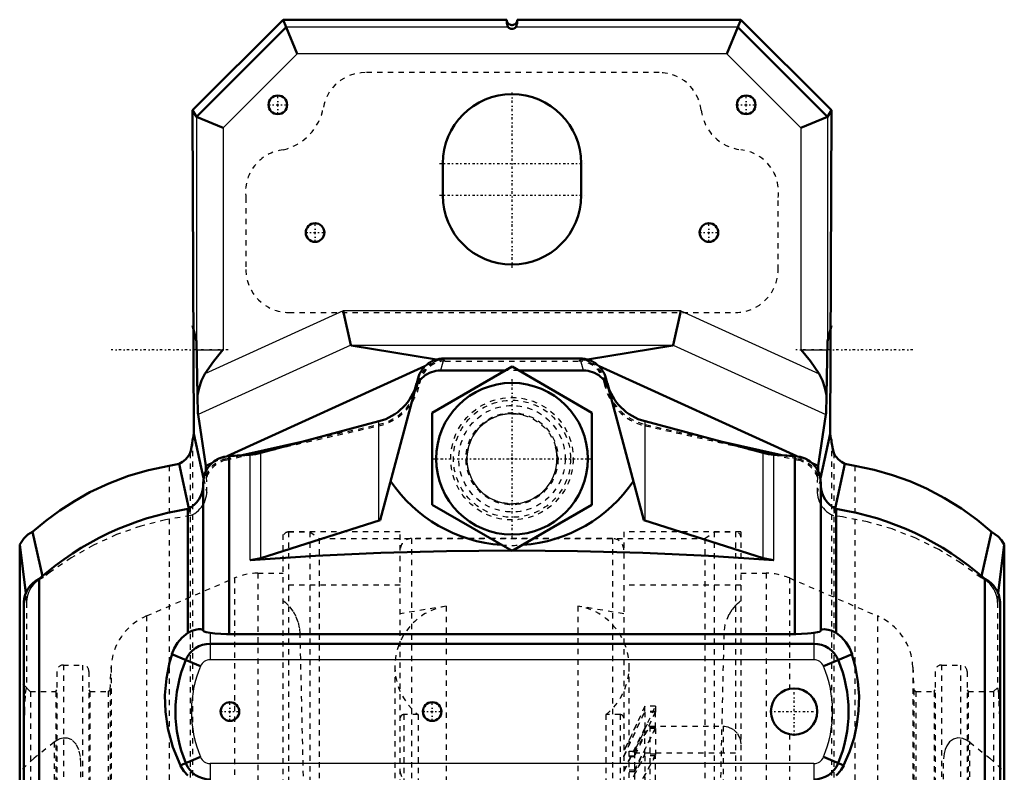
# Model space of a CAD drawing. Header units: millimetres. Extents: x -124 to 124, y -205 to 205.
# Tile 4 of 4: x -93 to 93, y 64 to 205. Entities that reach past the tile are written whole.
import ezdxf

# ---------------------------------------------------------------- set-up
doc = ezdxf.new("R2010")
doc.units = ezdxf.units.MM
doc.linetypes.add('Center', pattern=[1.5, 0.45, -0.5, 0.05, -0.5])
doc.linetypes.add('Dashed', pattern=[2, 1, -1])
for name, color, linetype, lineweight in [('2d ConnectionPoints', 7, 'Continuous', 50), ('AM_0', 7, 'Continuous', 50), ('AM_4', 3, 'Continuous', 25), ('AM_5', 3, 'Continuous', 25), ('AM_7', 7, 'Center', 25), ('AM_9', 6, 'Dashed', 25)]:
    doc.layers.add(name, color=color, linetype=linetype, lineweight=lineweight)

# ---------------------------------------------------------------- blocks, each defined once
blk = doc.blocks.new('1_SKF_MBL_24_0_in_SKFSNL5246201224KH3024_4')
at = {"layer": 'AM_9'}
for p, q in [((24.96, 76), (21, 67.5)), ((23, 67.5), (26.96, 76)), ((26.96, 76), (24.96, 76)), ((24.96, 75.01), (24.96, 76)), ((26.96, 76), (26.96, 75.01)), ((21, 66.51), (24.96, 75.01)), ((21, 66.65), (24.96, 74.92)), ((26.96, 75.01), (23, 66.51)), ((26.96, 74.92), (23, 66.65)), ((26.96, 75.01), (24.96, 75.01)), ((26.96, 74.92), (24.96, 74.92)), ((24.96, 74.92), (24.96, 71.97)), ((26.96, 71.97), (26.96, 74.92)), ((23.41, 72.66), (21, 67.5)), ((25.41, 72.66), (23, 67.5)), ((24.96, 71.97), (21, 63.7)), ((24.96, 71.79), (21, 63.98)), ((23, 63.7), (26.96, 71.97)), ((23, 63.98), (26.96, 71.79)), ((26.96, 71.97), (24.96, 71.97)), ((24.96, 66.97), (24.96, 71.79)), ((26.96, 71.79), (24.96, 71.79)), ((26.96, 71.79), (26.96, 66.97)), ((23, 67.5), (21, 67.5)), ((21, 59.16), (24.96, 66.97)), ((21, 59.57), (24.96, 66.71)), ((23, 66.65), (21, 66.65)), ((23, 67.5), (23, -67.5)), ((26.96, 66.97), (23, 59.16)), ((26.96, 66.71), (23, 59.57)), ((26.96, 66.97), (24.96, 66.97)), ((26.96, 66.71), (24.96, 66.71)), ((24.96, 66.71), (24.96, 60.14)), ((26.96, 60.14), (26.96, 66.71)), ((23, 66.51), (21, 66.51)), ((23, 63.98), (21, 63.98)), ((23, 63.7), (21, 63.7)), ((24.96, 60.14), (21, 53)), ((23, 60), (21, 60)), ((24.96, 59.8), (21, 53.53)), ((23, 59.57), (21, 59.57)), ((23, 53), (26.96, 60.14)), ((23, 53.53), (26.96, 59.8)), ((26.96, 60.14), (24.96, 60.14)), ((24.96, 51.68), (24.96, 59.8)), ((26.96, 59.8), (24.96, 59.8)), ((26.96, 59.8), (26.96, 51.68)), ((23, 59.16), (21, 59.16)), ((23, 53.53), (21, 53.53)), ((23, 53), (21, 53)), ((21, 45.4), (24.96, 51.68)), ((21, 46.03), (24.96, 51.27)), ((26.96, 51.68), (23, 45.4)), ((26.96, 51.27), (23, 46.03)), ((26.96, 51.68), (24.96, 51.68)), ((26.96, 51.27), (24.96, 51.27)), ((24.96, 51.27), (24.96, 41.8)), ((26.96, 41.8), (26.96, 51.27)), ((23, 46.03), (21, 46.03)), ((23, 45.4), (21, 45.4)), ((24.96, 41.8), (21, 36.56)), ((24.96, 41.34), (21, 37.28)), ((23, 36.56), (26.96, 41.8)), ((23, 37.28), (26.96, 41.34)), ((26.96, 41.8), (24.96, 41.8)), ((24.96, 30.78), (24.96, 41.34)), ((26.96, 41.34), (24.96, 41.34)), ((26.96, 41.34), (26.96, 30.78)), ((23, 37.28), (21, 37.28)), ((23, 36.56), (21, 36.56)), ((21, 26.72), (24.96, 30.78)), ((21, 27.51), (24.96, 30.28)), ((26.96, 30.78), (23, 26.72)), ((26.96, 30.28), (23, 27.51)), ((26.96, 30.78), (24.96, 30.78)), ((26.96, 30.28), (24.96, 30.28)), ((24.96, 30.28), (24.96, 18.93)), ((26.96, 18.93), (26.96, 30.28)), ((23, 27.51), (21, 27.51)), ((23, 26.72), (21, 26.72)), ((24.96, 18.93), (21, 16.16)), ((23, 16.16), (26.96, 18.93)), ((26.96, 18.93), (24.96, 18.93)), ((24.96, 18.39), (21, 16.98)), ((23, 16.98), (21, 16.98)), ((23, 16.98), (26.96, 18.39)), ((24.96, 6.55), (24.96, 18.39)), ((26.96, 18.39), (24.96, 18.39)), ((26.96, 18.39), (26.96, 6.55)), ((23, 16.16), (21, 16.16)), ((23, 7), (21, 7)), ((21, 5.15), (24.96, 6.55)), ((21, 6), (26.96, 6)), ((26.96, 6.55), (23, 5.15)), ((26.96, 6.55), (24.96, 6.55)), ((24.96, 6), (24.96, -6)), ((26.96, -6), (26.96, 6)), ((23, 5.15), (21, 5.15)), ((24.96, -6.55), (21, -5.15)), ((23, -5.15), (21, -5.15)), ((23, -5.15), (26.96, -6.55)), ((26.96, -6), (21, -6)), ((21, -7), (23, -7)), ((24.96, -18.39), (24.96, -6.55)), ((26.96, -6.55), (24.96, -6.55)), ((26.96, -6.55), (26.96, -18.39)), ((23, -16.16), (21, -16.16)), ((21, -16.16), (24.96, -18.93)), ((26.96, -18.93), (23, -16.16)), ((23, -16.98), (21, -16.98)), ((21, -16.98), (24.96, -18.39)), ((26.96, -18.39), (23, -16.98)), ((26.96, -18.39), (24.96, -18.39)), ((24.96, -18.93), (24.96, -30.28)), ((26.96, -18.93), (24.96, -18.93)), ((26.96, -30.28), (26.96, -18.93)), ((23, -26.72), (21, -26.72)), ((24.96, -30.78), (21, -26.72)), ((23, -27.51), (21, -27.51)), ((24.96, -30.28), (21, -27.51)), ((23, -26.72), (26.96, -30.78)), ((23, -27.51), (26.96, -30.28)), ((26.96, -30.28), (24.96, -30.28)), ((24.96, -41.34), (24.96, -30.78)), ((26.96, -30.78), (24.96, -30.78)), ((26.96, -30.78), (26.96, -41.34)), ((23, -36.56), (21, -36.56)), ((21, -36.56), (24.96, -41.8)), ((26.96, -41.8), (23, -36.56)), ((23, -37.28), (21, -37.28)), ((21, -37.28), (24.96, -41.34)), ((26.96, -41.34), (23, -37.28)), ((26.96, -41.34), (24.96, -41.34)), ((24.96, -41.8), (24.96, -51.27)), ((26.96, -41.8), (24.96, -41.8)), ((26.96, -51.27), (26.96, -41.8)), ((23, -45.4), (21, -45.4)), ((24.96, -51.68), (21, -45.4)), ((23, -46.03), (21, -46.03)), ((24.96, -51.27), (21, -46.03)), ((23, -45.4), (26.96, -51.68)), ((23, -46.03), (26.96, -51.27)), ((26.96, -51.27), (24.96, -51.27)), ((26.96, -51.68), (24.96, -51.68)), ((24.96, -59.8), (24.96, -51.68)), ((26.96, -51.68), (26.96, -59.8)), ((21, -53), (24.96, -60.14)), ((23, -53), (21, -53)), ((23, -53.53), (21, -53.53)), ((21, -53.53), (24.96, -59.8)), ((26.96, -60.14), (23, -53)), ((26.96, -59.8), (23, -53.53)), ((24.96, -66.97), (21, -59.16)), ((23, -59.16), (21, -59.16)), ((23, -59.16), (26.96, -66.97)), ((23, -59.57), (21, -59.57)), ((24.96, -66.71), (21, -59.57)), ((21, -60), (23, -60)), ((23, -59.57), (26.96, -66.71)), ((26.96, -59.8), (24.96, -59.8)), ((26.96, -60.14), (24.96, -60.14)), ((24.96, -60.14), (24.96, -66.71)), ((26.96, -66.71), (26.96, -60.14)), ((21, -63.7), (24.96, -71.97)), ((23, -63.7), (21, -63.7)), ((23, -63.98), (21, -63.98)), ((21, -63.98), (24.96, -71.79)), ((26.96, -71.97), (23, -63.7)), ((26.96, -71.79), (23, -63.98)), ((23, -66.51), (21, -66.51)), ((24.96, -75.01), (21, -66.51)), ((23, -66.51), (26.96, -75.01)), ((23, -66.65), (21, -66.65)), ((24.96, -74.92), (21, -66.65)), ((21, -67.5), (24.96, -76)), ((21, -67.5), (23.41, -72.66)), ((23, -67.5), (21, -67.5)), ((23, -66.65), (26.96, -74.92)), ((23, -67.5), (26.96, -76)), ((25.41, -72.66), (23, -67.5)), ((26.96, -66.71), (24.96, -66.71)), ((26.96, -66.97), (24.96, -66.97)), ((24.96, -71.79), (24.96, -66.97)), ((26.96, -66.97), (26.96, -71.79)), ((26.96, -71.79), (24.96, -71.79)), ((26.96, -71.97), (24.96, -71.97)), ((24.96, -71.97), (24.96, -74.92)), ((26.96, -74.92), (26.96, -71.97)), ((26.96, -74.92), (24.96, -74.92)), ((26.96, -75.01), (24.96, -75.01)), ((24.96, -76), (24.96, -75.01)), ((26.96, -75.01), (26.96, -76)), ((26.96, -76), (24.96, -76))]:
    blk.add_line(p, q, dxfattribs=at)
blk = doc.blocks.new('2_SKF_KML_24_0_in_SKFSNL5246201224KH3024_4')
at = {"layer": 'AM_5'}
for p, q in [((23, 60), (43, 60)), ((23, -60), (43, -60))]:
    blk.add_line(p, q, dxfattribs=at)
at = {"layer": 'AM_9'}
for p, q in [((23.01, 67.25), (25.89, 72.25)), ((25.89, 72.25), (39.67, 72.25)), ((25.89, 72.25), (25.89, 6)), ((39.67, 72.25), (39.67, 6)), ((23, 67.25), (43, 67.25)), ((23, 67.25), (23, 6)), ((24.08, 58.92), (23, 60)), ((43, 60), (41.92, 58.92)), ((41.92, 58.92), (24.08, 58.92)), ((24.08, 58.92), (24.08, -58.92)), ((41.92, 58.92), (41.92, -58.92)), ((23.01, 6), (23, 5.79)), ((43, 6), (26.96, 6)), ((23, -5.79), (23.01, -6)), ((23, -6), (23, -67.25)), ((25.89, -6), (25.89, -72.25)), ((26.96, -6), (43, -6)), ((39.67, -6), (39.67, -72.25)), ((23, -60), (24.08, -58.92)), ((24.08, -58.92), (41.92, -58.92)), ((41.92, -58.92), (43, -60)), ((43, -67.25), (23, -67.25)), ((25.89, -72.25), (23.01, -67.25)), ((39.67, -72.25), (25.89, -72.25))]:
    blk.add_line(p, q, dxfattribs=at)
for points in [[(39.67, 72.25), (39.9, 72.24), (40.58, 72.12), (41.59, 71.64), (42.38, 70.85), (42.87, 69.84), (43, 68.91)], [(43, -68.91), (42.85, -69.89), (42.34, -70.9), (41.53, -71.68), (40.51, -72.14), (39.67, -72.25)]]:
    blk.add_lwpolyline(points, dxfattribs=at)
blk = doc.blocks.new('4_FRB_22_215_location_rng_1_0_in_SKFSNL5246201224KH3024_4')
at = {"layer": 'AM_9'}
for p, q in [((43, 108.75), (21, 108.75)), ((21, 108.75), (21, -54.375)), ((43, 108.75), (43, -54.375)), ((43, 98.75), (21, 98.75)), ((21, -49.375), (43, -49.375)), ((43, -54.375), (21, -54.375)), ((21, -108.75), (21, -98.75)), ((21, -98.75), (43, -98.75)), ((43, -108.75), (21, -108.75)), ((43, -107.75), (43, -108.75))]:
    blk.add_line(p, q, dxfattribs=at)
blk = doc.blocks.new('5_FRB_22_215_location_rng_2_0_in_SKFSNL5246201224KH3024_4')
at = {"layer": 'AM_9'}
for p, q in [((-43, -108.75), (-43, 108.75)), ((-21, 108.75), (-43, 108.75)), ((-21, -108.75), (-21, 108.75)), ((-21, 98.75), (-43, 98.75)), ((-21, -49.375), (-43, -49.375)), ((-43, -54.375), (-21, -54.375)), ((-21, -98.75), (-43, -98.75)), ((-43, -108.75), (-21, -108.75))]:
    blk.add_line(p, q, dxfattribs=at)
blk = doc.blocks.new('6_1224_KM_simple_0_in_SKFSNL5246201224KH3024_4')
at = {"layer": 'AM_9'}
for p, q in [((-18.9, 107.5), (-18.9, -107.5)), ((18.9, 107.5), (-18.9, 107.5)), ((18.9, 107.5), (18.9, -107.5)), ((-12.4, 94.81), (-21, 93.37)), ((-12.4, 94.81), (-12.4, -94.81)), ((12.4, 94.81), (12.4, -94.81)), ((21, 93.37), (12.4, 94.81)), ((-22.01, 83.46), (-22.01, -83.46)), ((22.01, -83.46), (22.01, 83.46)), ((-20.3, 74.45), (-20.3, -74.45)), ((-17.66, 74.45), (-20.3, 74.45)), ((-17.66, 74.45), (-17.66, -74.45)), ((20.3, 74.45), (17.66, 74.45)), ((17.66, 74.45), (17.66, -74.45)), ((20.3, 74.45), (20.3, -74.45)), ((18.81, 60.09), (-18.99, 61.67)), ((-18.99, 61.67), (-18.99, -61.67)), ((18.81, 60.09), (18.81, -60.09)), ((21, -54.38), (21, -105.4)), ((-18.99, -61.67), (18.81, -60.09)), ((-20.3, -74.45), (-17.66, -74.45)), ((17.66, -74.45), (20.3, -74.45)), ((-21, -93.37), (-12.4, -94.81)), ((12.4, -94.81), (21, -93.37)), ((-18.9, -107.5), (18.9, -107.5))]:
    blk.add_line(p, q, dxfattribs=at)
for centre, radius, start, end in [((-18.9, 105.4), 2.1, 90, 180), ((18.9, 105.4), 2.1, 360, 90), ((-10.5, 83.46), 11.51, 99.4996, 231.5166), ((10.5, 83.46), 11.51, 308.4834, 80.5004), ((-20.3, 73.75), 0.7, 90, 180), ((20.3, 73.75), 0.7, 0, 90), ((-18.9, 63.76), 2.1, 180, 267.6141), ((18.9, 62.19), 2.1, 267.6141, 0), ((18.9, -62.19), 2.1, 0, 92.3859), ((-18.9, -63.76), 2.1, 92.3859, 180), ((-20.3, -73.75), 0.7, 180, 270), ((20.3, -73.75), 0.7, 270, 360), ((-10.5, -83.46), 11.51, 128.4834, 260.5004), ((10.5, -83.46), 11.51, 279.4996, 51.5166), ((-18.9, -105.4), 2.1, 180, 270), ((18.9, -105.4), 2.1, 270, 0)]:
    blk.add_arc(centre, radius, start, end, dxfattribs=at)
blk = doc.blocks.new('8_M_20x110_20x110_001_1_0_in_SKFSNL5246201224KH3024_4')
at = {"layer": 'AM_0'}
for p, q in [((-15, 131.16), (0, 139.82)), ((0, 139.82), (15, 131.16)), ((-15, 113.84), (-15, 131.16)), ((15, 131.16), (15, 113.84)), ((0, 105.18), (-15, 113.84)), ((15, 113.84), (0, 105.18))]:
    blk.add_line(p, q, dxfattribs=at)
blk.add_circle((0, 122.5), 14.25, dxfattribs=at)
at = {"layer": 'AM_5'}
blk.add_arc((0, 122.5), 8.47, 75, 15, dxfattribs=at)
at = {"layer": 'AM_7'}
for p, q in [((0, 107.54), (0, 137.46)), ((-14.96, 122.5), (14.96, 122.5))]:
    blk.add_line(p, q, dxfattribs=at)
at = {"layer": 'AM_9'}
for radius in [10, 8.47]:
    blk.add_circle((0, 122.5), radius, dxfattribs=at)
blk = doc.blocks.new('10_SNL_524_620_CAP_0_in_SKFSNL5246201224KH3024_4')
at = {"layer": 'AM_0'}
for p, q in [((12.81, 141.35), (-12.81, 141.35)), ((-1.26, 139.09), (-13.42, 139.09)), ((13.42, 139.09), (1.26, 139.09)), ((-24.8, 110.94), (-17.64, 137.64)), ((17.64, 137.64), (24.8, 110.94)), ((-24.99, 129.55), (-47.22, 123.59)), ((47.22, 123.59), (24.99, 129.55)), ((-53.16, 89.56), (-53.16, 123.01)), ((53.16, 89.56), (53.16, 123.01)), ((-58, 118), (-58, 90.19)), ((58.01, 90.23), (58.01, 118)), ((-60.88, 89.78), (-60.88, 113.09)), ((60.88, 89.78), (60.88, 113.09)), ((-47.22, 103.85), (-24.8, 110.94)), ((24.8, 110.94), (47.22, 103.85)), ((-88.82, 6.81), (-88.82, 99.94)), ((88.82, 6.81), (88.82, 99.94)), ((-91.7, -95.54), (-91.7, 95.54)), ((91.7, -95.54), (91.7, 95.54)), ((-53.16, 89.56), (53.16, 89.56)), ((56.71, 87.75), (-56.71, 87.75)), ((-58.53, 83.53), (-63.9, 85.81)), ((58.53, 83.53), (63.9, 85.81)), ((-62.33, 64.86), (-58.53, 66.47)), ((62.33, 64.86), (58.53, 66.47))]:
    blk.add_line(p, q, dxfattribs=at)
for points in [[(-17.64, 137.64), (-17.51, 138.06), (-17.35, 138.46), (-17.14, 138.85), (-16.91, 139.22), (-16.64, 139.56), (-16.35, 139.88), (-16.03, 140.18), (-15.68, 140.44), (-15.31, 140.68), (-14.93, 140.88), (-14.52, 141.05), (-14.11, 141.18), (-13.68, 141.27), (-13.25, 141.33), (-12.81, 141.35), (-12.81, 141.35)], [(12.81, 141.35), (13.25, 141.33), (13.68, 141.27), (14.11, 141.18), (14.52, 141.05), (14.93, 140.88), (15.31, 140.68), (15.68, 140.45), (16.03, 140.18), (16.35, 139.88), (16.64, 139.56), (16.91, 139.22), (17.14, 138.85), (17.35, 138.46), (17.51, 138.06), (17.64, 137.64), (17.64, 137.64)], [(-13.42, 139.09), (-13.85, 139.08), (-14.29, 139.02), (-14.71, 138.92), (-15.13, 138.79), (-15.53, 138.63), (-15.92, 138.42), (-16.29, 138.19), (-16.63, 137.92), (-16.95, 137.63), (-17.25, 137.31), (-17.51, 136.96), (-17.75, 136.59), (-17.95, 136.21), (-18.12, 135.8), (-18.25, 135.39), (-18.25, 135.39)], [(18.25, 135.39), (18.12, 135.8), (17.95, 136.21), (17.75, 136.59), (17.51, 136.96), (17.25, 137.31), (16.95, 137.63), (16.63, 137.92), (16.29, 138.19), (15.92, 138.42), (15.53, 138.63), (15.13, 138.79), (14.71, 138.92), (14.29, 139.02), (13.85, 139.08), (13.42, 139.09), (13.42, 139.09)], [(-49.19, 103.47), (-36.91, 104.26), (-24.63, 104.83), (-12.32, 105.17), (-0.17, 105.28)], [(-49.19, 103.47), (-48.15, 103.61), (-47.22, 103.85)], [(0.17, 105.28), (12.3, 105.17), (24.59, 104.83), (36.9, 104.26), (49.19, 103.47)], [(47.22, 103.85), (48.15, 103.61), (49.19, 103.47)], [(-63.9, 85.81), (-63.47, 86.86), (-62.85, 87.89), (-62.01, 88.87), (-60.88, 89.78)], [(-58, 90.24), (-58.1, 90.36), (-58.47, 90.46), (-58.88, 90.46), (-59.24, 90.41), (-59.7, 90.3), (-60.15, 90.14), (-60.66, 89.9), (-60.88, 89.78)], [(-58, 90.18), (-57.87, 90.02), (-57.47, 89.91), (-56.71, 89.79)], [(-56.71, 89.79), (-55.82, 89.68), (-54.7, 89.6), (-53.63, 89.56), (-53.16, 89.56)], [(53.16, 89.56), (53.33, 89.56), (54.4, 89.59), (55.55, 89.66), (56.19, 89.72), (56.71, 89.79)], [(56.71, 89.79), (57.38, 89.9), (57.8, 89.99), (58, 90.18)], [(60.88, 89.78), (60.41, 90.03), (59.98, 90.21), (59.43, 90.37), (59.04, 90.44), (58.73, 90.46), (58.28, 90.43), (58.05, 90.33), (58, 90.23)], [(60.88, 89.78), (61.89, 88.99), (62.72, 88.07), (63.41, 86.97), (63.9, 85.81)], [(-62.31, 64.86), (-63.74, 68.31), (-64.68, 71.83), (-65.12, 74.97), (-65.2, 78.07), (-64.93, 81.2), (-64.33, 84.24), (-63.88, 85.8)], [(63.88, 85.8), (64.56, 83.26), (65.01, 80.64), (65.2, 77.9), (65.13, 75.11), (64.82, 72.58), (64.26, 70.04), (63.43, 67.44), (62.31, 64.86)], [(-60.88, 62.98), (-61.67, 63.82), (-62.3, 64.8), (-62.33, 64.86)], [(62.33, 64.86), (61.85, 64.07), (61.25, 63.33), (60.88, 62.98)]]:
    blk.add_lwpolyline(points, dxfattribs=at)
for centre, radius in [((53, 75), 4.35), ((-53, 75), 1.75), ((-15, 75), 1.75)]:
    blk.add_circle(centre, radius, dxfattribs=at)
for centre, radius, start, end in [((-27.58, 139.2), 10, 285, 345), ((27.58, 139.2), 10, 195, 255), ((-53, 118), 5.01, 91.847, 180), ((0, -670.88), 795.67, 93.54419, 93.83062), ((-49.81, 133.25), 10, 273.5442, 285), ((49.81, 133.25), 10, 255, 266.4558), ((0, -670.88), 795.67, 86.16938, 86.45581), ((53, 118), 5.01, 360, 88.153), ((-63.01, 117.62), 5.01, 295.2051, 357.44), ((0, 133.84), 27.61, 214.2363, 265.8389), ((0, 133.84), 27.61, 274.1587, 325.7637), ((63.01, 117.62), 5.01, 182.56, 244.7949), ((-52.37, 58.75), 55, 98.9011, 131.5092), ((52.37, 58.75), 55, 48.4908, 81.0989), ((-86.68, 95.39), 5.03, 115.2051, 178.2516), ((86.67, 95.39), 5.03, 1.7484, 64.7949), ((-56.71, 82.76), 4.99, 90, 157), ((56.71, 82.76), 4.99, 23, 90), ((-38.09, 75), 25.15, 157.3029, 202.6971), ((38.09, 75), 25.15, 337.3029, 22.6971), ((-56.71, 67.24), 4.99, 203, 270), ((56.71, 67.24), 4.99, 270, 337)]:
    blk.add_arc(centre, radius, start, end, dxfattribs=at)
at = {"layer": 'AM_4'}
for p, q in [((-12.81, 141.35), (-13.42, 139.09)), ((13.42, 139.09), (12.81, 141.35)), ((-24.99, 110.87), (-24.99, 129.55)), ((24.99, 110.87), (24.99, 129.55)), ((-49.19, 103.47), (-49.19, 123.27)), ((-47.22, 103.85), (-47.22, 123.59)), ((47.22, 103.85), (47.22, 123.59)), ((49.19, 103.47), (49.19, 123.27)), ((-56.71, 89.79), (-56.71, 84.75)), ((56.71, 89.79), (56.71, 84.75)), ((56.71, 84.75), (-56.71, 84.75)), ((-56.71, 65.25), (-56.71, 62.18)), ((56.71, 65.25), (-56.71, 65.25)), ((56.71, 65.25), (56.71, 62.18))]:
    blk.add_line(p, q, dxfattribs=at)
for centre, radius, start, end in [((-38.09, 75), 22.15, 157.3439, 202.6561), ((-56.71, 82.76), 1.99, 90, 157), ((56.71, 82.76), 1.99, 23, 90), ((38.09, 75), 22.15, 337.3439, 22.6561), ((-56.71, 67.24), 1.99, 203, 270), ((56.71, 67.24), 1.99, 270, 337)]:
    blk.add_arc(centre, radius, start, end, dxfattribs=at)
at = {"layer": 'AM_7'}
for p, q in [((53, 70.43), (53, 79.57)), ((-53, 73.16), (-53, 76.84)), ((-15, 73.16), (-15, 76.84)), ((-54.84, 75), (-51.16, 75)), ((-16.84, 75), (-13.16, 75)), ((48.43, 75), (57.57, 75))]:
    blk.add_line(p, q, dxfattribs=at)
at = {"layer": 'AM_9'}
for p, q in [((1.26, 139.09), (-1.26, 139.09)), ((-58, 117.92), (-58, 117.71)), ((-58, 90.18), (-58, 117.92)), ((-58, 90.21), (-58, 117.71)), ((-58, 90.29), (-58, 117.62)), ((58, 117.71), (58, 117.92)), ((58, 90.18), (58, 117.92)), ((58, 90.21), (58, 117.71)), ((58, 117.62), (58, 90.27)), ((-42, 108.75), (-42, -108.75)), ((-42, 108.75), (-38, 108.75)), ((-38, 108.75), (-38, -108.75)), ((-38, 108.75), (-36.21, 107.5)), ((-36.21, 107.5), (36.21, 107.5)), ((-36.21, 107.5), (-36.21, -107.5)), ((36.21, 107.5), (38, 108.75)), ((36.21, 107.5), (36.21, -107.5)), ((38, 108.75), (42, 108.75)), ((38, 108.75), (38, -108.75)), ((42, 108.75), (42, -108.75)), ((-0.17, 105.28), (0.17, 105.28)), ((-68.67, 92.97), (-52.12, 100.1)), ((-52.12, 100.1), (-52.12, -100.1)), ((-47.76, 101), (-47.76, -101)), ((-47.76, 101), (-43, 101)), ((43, 101), (47.76, 101)), ((47.76, 101), (47.76, -101)), ((52.12, 100.1), (68.67, 92.97)), ((52.12, 100.1), (52.12, 79.26)), ((-68.67, 92.97), (-68.67, -92.97)), ((68.67, 92.97), (68.67, -92.97)), ((-58, 90.22), (-58, 90.24)), ((-58, 90.21), (-58, 90.22)), ((-58, 90.18), (-58, 90.21)), ((58, 90.23), (58, 90.22)), ((58, 90.22), (58, 90.21)), ((58, 90.21), (58, 90.18)), ((-84.3, 83.75), (-84.3, -83.75)), ((-84.3, 83.75), (-80.7, 83.75)), ((-80.7, 83.75), (-80.7, -83.75)), ((-75.5, 79.1), (-75.32, 83.32)), ((-75.32, 83.32), (-75.32, -83.32)), ((75.32, 83.32), (75.5, 79.1)), ((75.32, 83.32), (75.32, -83.32)), ((80.7, 83.75), (84.3, 83.75)), ((80.7, 83.75), (80.7, -83.75)), ((84.3, 83.75), (84.3, -83.75)), ((-85.5, 82.55), (-85.5, -82.55)), ((-79.5, 82.55), (-79.5, -82.55)), ((79.5, 82.55), (79.5, -82.55)), ((85.5, 82.55), (85.5, -82.55)), ((-91.89, 80.14), (-90.5, 78.75)), ((90.5, 78.75), (91.89, 80.14)), ((-90.5, 78.75), (-85.7, 78.75)), ((-90.5, 78.75), (-90.5, -78.75)), ((-85.7, 78.75), (-85.5, 79.1)), ((-85.7, 78.75), (-85.7, -78.75)), ((-79.5, 79.1), (-79.3, 78.75)), ((-79.3, 78.75), (-75.85, 78.75)), ((-79.3, 78.75), (-79.3, -78.75)), ((-75.85, 78.75), (-75.5, 79.1)), ((-75.85, 78.75), (-75.85, -78.75)), ((-75.5, 79.1), (-75.5, -79.1)), ((75.5, 79.1), (75.85, 78.75)), ((75.5, 79.1), (75.5, -79.1)), ((75.85, 78.75), (79.3, 78.75)), ((75.85, 78.75), (75.85, -78.75)), ((79.3, 78.75), (79.5, 79.1)), ((79.3, 78.75), (79.3, -78.75)), ((85.5, 79.1), (85.7, 78.75)), ((85.7, 78.75), (90.5, 78.75)), ((85.7, 78.75), (85.7, -78.75)), ((90.5, 78.75), (90.5, -78.75)), ((52.12, 70.74), (52.12, -100.1))]:
    blk.add_line(p, q, dxfattribs=at)
blk.add_circle((0, 122.5), 11, dxfattribs=at)
for centre, radius, start, end in [((-53, 118), 5.01, 180, 180.9706), ((-63.01, 117.62), 5.01, 357.44, 0.9706), ((53, 118), 5.01, 359.0294, 360), ((63.01, 117.62), 5.01, 179.0294, 182.56), ((-42, 107.75), 1, 90, 180), ((42, 107.75), 1, 360, 90), ((0, 133.84), 27.61, 265.8389, 274.1587), ((-47.76, 89.98), 11.02, 90, 113.3071), ((47.76, 89.98), 11.02, 66.6929, 90), ((-64.31, 82.85), 11.02, 113.3071, 177.5572), ((64.31, 82.85), 11.02, 2.4428, 66.6929), ((-84.3, 82.55), 1.2, 90, 180), ((-80.7, 82.55), 1.2, 360, 90), ((80.7, 82.55), 1.2, 90, 180), ((84.3, 82.55), 1.2, 360, 90)]:
    blk.add_arc(centre, radius, start, end, dxfattribs=at)
blk = doc.blocks.new('11_SNL_524_620_BASE_0_in_SKFSNL5246201224KH3024_4')
at = {"layer": 'AM_0'}
for p, q in [((-43, 205), (-60, 188)), ((-59.3, 186.72), (-42.42, 203.6)), ((-1, 205), (-43, 205)), ((-42.42, 203.6), (-43, 205)), ((-42.42, 203.6), (-40.35, 198.6)), ((-42.42, 203.6), (-42.42, 203.6)), ((43, 205), (1, 205)), ((40.35, 198.6), (42.42, 203.6)), ((43, 205), (42.42, 203.6)), ((42.42, 203.6), (59.3, 186.72)), ((42.42, 203.6), (42.42, 203.6)), ((60, 188), (43, 205)), ((-60, 188), (-59.3, 186.72)), ((-60, 188), (-59.8, 127.19)), ((59.3, 186.72), (60, 188)), ((59.8, 127.19), (60, 188)), ((-59.3, 186.72), (-59.3, 186.72)), ((-59.3, 186.72), (-54.3, 184.65)), ((54.3, 184.65), (59.3, 186.72)), ((59.3, 186.72), (59.3, 186.72)), ((-13, 178), (-13, 172)), ((13, 172), (13, 178)), ((-31.71, 150.29), (-30.31, 143.83)), ((31.71, 150.29), (30.31, 143.83)), ((-60, 147.52), (-59.3, 144.58)), ((59.3, 144.58), (60, 147.52)), ((-59.3, 144.58), (-59.1, 134.39)), ((59.1, 134.39), (59.3, 144.58)), ((-30.31, 143.83), (-30.25, 143.79)), ((-14.19, 141.16), (-30.25, 143.79)), ((14.19, 141.16), (30.25, 143.79)), ((30.31, 143.83), (30.25, 143.79)), ((-16.35, 139.89), (-53.51, 122.99)), ((16.35, 139.89), (53.51, 122.99)), ((-58.98, 130.79), (-57.51, 121.17)), ((58.98, 130.79), (57.51, 121.17)), ((-59.8, 127.19), (-57.94, 118.83)), ((-50.71, 123.17), (-38.66, 125.88)), ((38.66, 125.88), (50.71, 123.17)), ((59.8, 127.19), (57.94, 118.83)), ((-49.17, 123.27), (-44.47, 124.33)), ((44.47, 124.33), (49.17, 123.27)), ((-64.42, 121.2), (-62.55, 121.52)), ((-62.55, 121.52), (-60.69, 113.18)), ((-56.41, 121.67), (-57.51, 121.17)), ((-57.51, 121.17), (-57.5, 120.19)), ((56.41, 121.67), (57.51, 121.17)), ((57.5, 120.19), (57.51, 121.17)), ((62.55, 121.52), (60.69, 113.18)), ((62.55, 121.52), (64.42, 121.2)), ((-90.08, 108.79), (-88.23, 100.46)), ((90.08, 108.79), (88.23, 100.46)), ((-92.5, 106.39), (-92.5, -106.39)), ((-91.36, 97.23), (-92.5, 106.39)), ((92.5, 106.39), (91.36, 97.23)), ((92.5, 106.39), (92.5, -106.39))]:
    blk.add_line(p, q, dxfattribs=at)
for points in [[(1, 205), (1, 204.91), (0.98, 204.83), (0.97, 204.74), (0.94, 204.66), (0.91, 204.58), (0.87, 204.5), (0.82, 204.43), (0.77, 204.36), (0.71, 204.29), (0.64, 204.23), (0.57, 204.18), (0.5, 204.13), (0.42, 204.09), (0.34, 204.06), (0.26, 204.03), (0.17, 204.02), (0.09, 204), (0, 204), (-0.09, 204), (-0.17, 204.02), (-0.26, 204.03), (-0.34, 204.06), (-0.42, 204.09), (-0.5, 204.13), (-0.57, 204.18), (-0.64, 204.23), (-0.71, 204.29), (-0.77, 204.36), (-0.82, 204.43), (-0.87, 204.5), (-0.91, 204.58), (-0.94, 204.66), (-0.97, 204.74), (-0.98, 204.83), (-1, 204.91), (-1, 205)], [(-1, 205), (-1, 204.83), (-0.98, 204.65), (-0.97, 204.48), (-0.94, 204.32), (-0.91, 204.15), (-0.87, 204), (-0.82, 203.85), (-0.77, 203.71), (-0.71, 203.6)], [(-0.71, 203.6), (-0.57, 203.46), (-0.36, 203.34), (-0.21, 203.29), (-0.09, 203.28), (0.04, 203.27), (0.15, 203.28), (0.28, 203.31), (0.44, 203.38), (0.61, 203.49), (0.71, 203.6)], [(0.71, 203.6), (0.77, 203.73), (0.82, 203.87), (0.87, 204.01), (0.91, 204.17), (0.94, 204.33), (0.97, 204.5), (0.99, 204.67), (1, 204.84), (1, 205)], [(-57.71, 138.47), (-56.11, 140.79), (-54.31, 142.99), (-54.3, 143)], [(54.3, 143), (54.31, 142.99), (56.1, 140.81), (57.71, 138.47)], [(-57.71, 138.47), (-58.34, 137.19), (-58.8, 135.83), (-59.1, 134.44), (-59.1, 134.39)], [(57.71, 138.47), (58.34, 137.19), (58.8, 135.83), (59.1, 134.44), (59.1, 134.39)], [(-59.1, 134.39), (-59.09, 133.87), (-59.08, 133.37), (-59.07, 132.91), (-59.06, 132.48), (-59.05, 132.1), (-59.04, 131.76), (-59.03, 131.46), (-59.01, 131.22), (-59, 131.02), (-58.99, 130.88), (-58.98, 130.79)], [(59.1, 134.39), (59.09, 133.87), (59.08, 133.37), (59.07, 132.91), (59.06, 132.48), (59.05, 132.1), (59.04, 131.76), (59.03, 131.46), (59.01, 131.22), (59, 131.02), (58.99, 130.88), (58.98, 130.79)], [(-60, 126), (-60.1, 125.38), (-60.21, 124.71), (-60.36, 124.01), (-60.45, 123.59)], [(-60, 126), (-59.89, 126.43), (-59.82, 126.86), (-59.8, 127.19)], [(59.8, 127.19), (59.84, 126.75), (59.92, 126.32), (60, 126)], [(60.45, 123.59), (60.3, 124.3), (60.16, 124.99), (60.05, 125.64), (60, 126)], [(-60.45, 123.59), (-60.64, 123.21), (-60.94, 122.8), (-61.37, 122.34), (-61.89, 121.91), (-62.55, 121.52)], [(62.55, 121.52), (61.88, 121.92), (61.32, 122.38), (60.9, 122.84), (60.6, 123.27), (60.45, 123.59)], [(-64.42, 121.2), (-68.31, 120.37), (-72.05, 119.27), (-75.77, 117.85), (-79.29, 116.2), (-82.22, 114.56), (-84.97, 112.78), (-87.61, 110.85), (-90.08, 108.79)], [(90.08, 108.79), (87.37, 111.03), (84.46, 113.13), (81.28, 115.11), (77.89, 116.9), (74.77, 118.27), (71.52, 119.45), (68.03, 120.44), (64.42, 121.2)], [(-90.08, 108.79), (-90.94, 108.26), (-91.72, 107.53), (-92.5, 106.39)], [(92.5, 106.39), (91.99, 107.2), (91.37, 107.9), (90.08, 108.79)]]:
    blk.add_lwpolyline(points, dxfattribs=at)
for centre in [(-44, 189), (44, 189), (-37, 165), (37, 165)]:
    blk.add_circle(centre, 1.75, dxfattribs=at)
for centre, start, end in [((0, 178), 0, 180), ((0, 172), 180, 0)]:
    blk.add_arc(centre, 13, start, end, dxfattribs=at)
at = {"layer": 'AM_4'}
for p, q in [((-0.71, 203.6), (-42.42, 203.6)), ((42.42, 203.6), (0.71, 203.6)), ((-54.3, 184.65), (-40.35, 198.6)), ((40.35, 198.6), (-40.35, 198.6)), ((40.35, 198.6), (54.3, 184.65)), ((-59.3, 186.72), (-59.3, 144.58)), ((59.3, 186.72), (59.3, 144.58)), ((-54.3, 184.65), (-54.3, 143)), ((54.3, 184.65), (54.3, 143)), ((-31.71, 150.29), (-57.71, 138.47)), ((31.71, 150.29), (-31.71, 150.29)), ((31.71, 150.29), (57.71, 138.47)), ((-59.28, 143), (-54.3, 143)), ((-30.31, 143.83), (-58.98, 130.79)), ((30.25, 143.79), (-30.25, 143.79)), ((30.31, 143.83), (58.98, 130.79)), ((54.3, 143), (59.28, 143))]:
    blk.add_line(p, q, dxfattribs=at)
at = {"layer": 'AM_7'}
for p, q in [((-44, 187.16), (-44, 190.84)), ((0, 158.35), (0, 191.65)), ((44, 187.16), (44, 190.84)), ((-45.84, 189), (-42.16, 189)), ((42.16, 189), (45.84, 189)), ((-13.65, 178), (13.65, 178)), ((-13.65, 172), (13.65, 172)), ((-37, 163.16), (-37, 166.84)), ((37, 163.16), (37, 166.84)), ((-38.84, 165), (-35.16, 165)), ((35.16, 165), (38.84, 165)), ((-53.3, 143), (-75.3, 143)), ((75.3, 143), (53.3, 143))]:
    blk.add_line(p, q, dxfattribs=at)
at = {"layer": 'AM_9'}
for p, q in [((27.65, 195.05), (-27.61, 195.05)), ((-50, 171.56), (-50, 158.06)), ((50, 158), (50, 171.56)), ((-41.94, 150), (42, 150)), ((-13.72, 141.08), (-16.35, 139.89)), ((-13.72, 141.08), (-14.19, 141.16)), ((-12.79, 141.08), (-13.72, 141.08)), ((-12.54, 140.85), (12.54, 140.85)), ((13.72, 141.08), (12.79, 141.08)), ((13.72, 141.08), (14.19, 141.16)), ((13.72, 141.08), (16.35, 139.89)), ((-17.58, 136.71), (-17.56, 136.81)), ((-17.58, 136.71), (-17.34, 136.66)), ((-17.56, 136.81), (-17.32, 136.77)), ((-17.34, 136.66), (-17.32, 136.77)), ((17.56, 136.81), (17.32, 136.77)), ((17.32, 136.77), (17.34, 136.66)), ((17.58, 136.71), (17.34, 136.66)), ((17.56, 136.81), (17.58, 136.71)), ((-44.47, 124.33), (-25.02, 128.7)), ((-38.66, 125.88), (-25.08, 128.94)), ((-25.08, 128.94), (-25.02, 128.7)), ((25.08, 128.94), (25.02, 128.7)), ((25.02, 128.7), (44.47, 124.33)), ((25.08, 128.94), (38.66, 125.88)), ((-60, 126), (-60, 1)), ((60, 126), (60, 1)), ((-60.45, 123.59), (-60.45, -123.59)), ((-53.51, 122.99), (-56.41, 121.67)), ((-53.81, 122.48), (-50.71, 123.17)), ((-53.81, 122.48), (-53.76, 122.24)), ((-53.76, 122.24), (-49.17, 123.27)), ((49.17, 123.27), (53.76, 122.24)), ((50.71, 123.17), (53.81, 122.48)), ((53.51, 122.99), (56.41, 121.67)), ((53.81, 122.48), (53.76, 122.24)), ((60.45, 123.59), (60.45, -123.59)), ((-64.42, 121.2), (-64.42, -121.2)), ((64.42, 121.2), (64.42, -121.2)), ((-57.94, 118.83), (-57.34, 116.17)), ((-57.5, 120.19), (-57.49, 119.39)), ((-57.49, 119.39), (-57.37, 119.03)), ((-57.34, 116.17), (-57.37, 119.03)), ((57.37, 119.03), (57.34, 116.17)), ((57.94, 118.83), (57.34, 116.17)), ((57.37, 119.03), (57.49, 119.39)), ((57.49, 119.39), (57.5, 120.19)), ((-60.69, 113.18), (-60.39, 111.82)), ((60.69, 113.18), (60.39, 111.82)), ((-42, 108.75), (-38, 108.75)), ((-38, 108.75), (-36.21, 107.5)), ((-36.21, 107.5), (36.21, 107.5)), ((36.21, 107.5), (38, 108.75)), ((38, 108.75), (42, 108.75)), ((-88.23, 100.46), (-88.15, 100.12)), ((-68.67, 92.97), (-52.12, 100.1)), ((-47.76, 101), (-43, 101)), ((43, 101), (47.76, 101)), ((52.12, 100.1), (68.67, 92.97)), ((88.23, 100.46), (88.15, 100.12)), ((-91.22, 95.49), (-91.22, 95.48)), ((-91.22, 95.49), (-91.22, 95.48)), ((-91.22, 95.48), (-91.22, 79.47)), ((91.22, 95.48), (91.22, 95.49)), ((91.22, 95.49), (91.22, 95.48)), ((91.22, 95.48), (91.22, 79.47)), ((-39.1, 58.89), (-39.8, 89.63)), ((39.8, 89.63), (39.1, 58.89)), ((-84.3, 83.75), (-80.7, 83.75)), ((-75.5, 79.1), (-75.32, 83.32)), ((75.32, 83.32), (75.5, 79.1)), ((80.7, 83.75), (84.3, 83.75)), ((-91.22, 79.47), (-90.5, 78.75)), ((-90.5, 78.75), (-85.7, 78.75)), ((-85.7, 78.75), (-85.5, 79.1)), ((-79.5, 79.1), (-79.3, 78.75)), ((-79.3, 78.75), (-75.85, 78.75)), ((-75.85, 78.75), (-75.5, 79.1)), ((75.5, 79.1), (75.85, 78.75)), ((75.85, 78.75), (79.3, 78.75)), ((79.3, 78.75), (79.5, 79.1)), ((85.5, 79.1), (85.7, 78.75)), ((85.7, 78.75), (90.5, 78.75)), ((90.5, 78.75), (91.22, 79.47)), ((-86, 69.26), (-86, -69.26)), ((86, -69.26), (86, 69.26)), ((-81, -65.32), (-81, 65.32)), ((81, 65.32), (81, -65.32))]:
    blk.add_line(p, q, dxfattribs=at)
for points in [[(-12.54, 140.85), (-12.69, 140.96), (-12.79, 141.08)], [(12.79, 141.08), (12.69, 140.96), (12.54, 140.85)], [(-58, 113.93), (-57.8, 114.31), (-57.64, 114.72), (-57.51, 115.13), (-57.41, 115.56), (-57.36, 115.99), (-57.34, 116.17)], [(57.34, 116.17), (57.39, 115.74), (57.46, 115.31), (57.58, 114.89), (57.73, 114.48), (57.92, 114.08), (58, 113.93)], [(-60.39, 111.82), (-59.99, 112.01), (-59.62, 112.23), (-59.26, 112.48), (-58.93, 112.76), (-58.63, 113.07), (-58.35, 113.41), (-58.1, 113.77), (-58, 113.93)], [(58, 113.93), (58.24, 113.56), (58.5, 113.21), (58.8, 112.89), (59.12, 112.6), (59.46, 112.33), (59.83, 112.1), (60.22, 111.9), (60.39, 111.82)], [(-60.39, 111.82), (-65.12, 111.04), (-69.77, 109.84), (-74.29, 108.24), (-78.66, 106.25), (-82.84, 103.89), (-86.79, 101.17), (-88.15, 100.12)], [(88.15, 100.12), (84.28, 102.96), (80.18, 105.45), (75.87, 107.58), (71.4, 109.31), (66.8, 110.65), (62.09, 111.59), (60.39, 111.82)], [(-88.15, 100.12), (-88.55, 99.93), (-88.92, 99.71), (-89.28, 99.46), (-89.61, 99.17), (-89.92, 98.86), (-90.2, 98.52), (-90.45, 98.16), (-90.67, 97.78), (-90.85, 97.38), (-91, 96.97), (-91.11, 96.55), (-91.18, 96.11), (-91.21, 95.68), (-91.22, 95.48)], [(91.22, 95.48), (91.2, 95.92), (91.14, 96.35), (91.05, 96.78), (90.92, 97.2), (90.75, 97.61), (90.55, 98), (90.31, 98.37), (90.05, 98.71), (89.75, 99.04), (89.43, 99.33), (89.08, 99.6), (88.72, 99.84), (88.33, 100.04), (88.15, 100.12)], [(-91.22, 95.49), (-91.26, 96.18), (-91.36, 97.23)], [(91.36, 97.23), (91.25, 96.07), (91.22, 95.49)], [(-43, 95.82), (-42.99, 95.81), (-42.87, 95.72), (-42.64, 95.53), (-42.35, 95.28), (-42, 94.94)], [(-39.8, 89.63), (-39.9, 90.74), (-40.16, 91.81), (-40.57, 92.86), (-41.14, 93.87), (-42, 94.94)], [(42, 94.94), (41.31, 94.11), (40.75, 93.23), (40.01, 91.29), (39.8, 89.63)], [(42, 94.94), (42.37, 95.3), (42.68, 95.57), (42.89, 95.74), (43, 95.81), (43, 95.82)], [(-91.89, 56.66), (-91.83, 61.3), (-91.76, 65.48), (-91.69, 69.15), (-91.62, 72.3), (-91.54, 74.9), (-91.47, 76.93), (-91.39, 78.38), (-91.3, 79.23), (-91.22, 79.47), (-91.22, 79.47)], [(91.22, 79.47), (91.3, 79.25), (91.38, 78.42), (91.46, 77), (91.54, 75), (91.62, 72.42), (91.69, 69.29), (91.76, 65.64), (91.83, 61.48), (91.89, 56.86), (91.89, 56.66)], [(-86, 69.26), (-89.8, 66.22), (-92.5, 63.69)], [(-81, 65.32), (-81.08, 66.57), (-81.37, 67.82), (-81.88, 68.88), (-82.67, 69.68), (-83.51, 70.02), (-84.31, 70.03), (-84.94, 69.86), (-85.55, 69.56), (-86, 69.26)], [(86, 69.26), (85.39, 69.65), (84.72, 69.93), (83.74, 70.05), (82.93, 69.83), (82.22, 69.31), (81.69, 68.56), (81.38, 67.86), (81.17, 67.1), (81, 65.32)], [(86, 69.26), (89.8, 66.22), (92.5, 63.69)]]:
    blk.add_lwpolyline(points, dxfattribs=at)
for radius in [11.5, 8.65]:
    blk.add_circle((0, 122.5), radius, dxfattribs=at)
for centre, radius, start, end in [((-27.61, 187.08), 7.97, 90, 169.7129), ((27.65, 187.09), 7.96, 6.6565, 90), ((-45.29, 190.29), 10, 283.3419, 349.7129), ((44, 189), 8.5, 186.6565, 263.1317), ((-42.1, 172.64), 7.97, 96.3394, 187.7861), ((42.12, 172.65), 7.96, 352.1356, 83.739), ((-41.94, 158.06), 8.06, 180, 270), ((42, 158), 8, 270, 360), ((-12.41, 135.85), 5.25, 94.2027, 169.4033), ((-12.41, 135.85), 5, 91.5773, 169.4033), ((12.41, 135.85), 5, 10.5967, 88.4227), ((12.41, 135.85), 5.25, 10.5967, 85.7973), ((-27.23, 138.51), 9.81, 282.6737, 349.4033), ((-27.23, 138.51), 10.06, 282.6737, 349.4033), ((27.23, 138.51), 10.06, 190.5967, 257.3263), ((27.23, 138.51), 9.81, 190.5967, 257.3263), ((-52.66, 117.36), 5.24, 102.6737, 157.1676), ((-52.66, 117.36), 5, 102.6737, 160.4836), ((52.66, 117.36), 5, 19.5164, 77.3263), ((52.66, 117.36), 5.24, 22.8324, 77.3263), ((-42, 107.75), 1, 90, 180), ((42, 107.75), 1, 360, 90), ((-47.76, 89.98), 11.02, 90, 113.3071), ((47.76, 89.98), 11.02, 66.6929, 90), ((-64.31, 82.85), 11.02, 113.3071, 177.5572), ((64.31, 82.85), 11.02, 2.4428, 66.6929), ((-84.3, 82.55), 1.2, 90, 180), ((-80.7, 82.55), 1.2, 360, 90), ((80.7, 82.55), 1.2, 90, 180), ((84.3, 82.55), 1.2, 360, 90)]:
    blk.add_arc(centre, radius, start, end, dxfattribs=at)

msp = doc.modelspace()

# ---------------------------------------------------------------- linework, layer by layer
at = {"layer": '2d ConnectionPoints'}
msp.add_point((0, 122.5), dxfattribs=at)
msp.add_point((0, 122.5), dxfattribs=at)

# ---------------------------------------------------------------- block references
for name in ['11_SNL_524_620_BASE_0_in_SKFSNL5246201224KH3024_4', '10_SNL_524_620_CAP_0_in_SKFSNL5246201224KH3024_4', '8_M_20x110_20x110_001_1_0_in_SKFSNL5246201224KH3024_4', '5_FRB_22_215_location_rng_2_0_in_SKFSNL5246201224KH3024_4', '6_1224_KM_simple_0_in_SKFSNL5246201224KH3024_4', '4_FRB_22_215_location_rng_1_0_in_SKFSNL5246201224KH3024_4', '1_SKF_MBL_24_0_in_SKFSNL5246201224KH3024_4', '2_SKF_KML_24_0_in_SKFSNL5246201224KH3024_4']:
    msp.add_blockref(name, (0, 0))

doc.saveas('drawing.dxf')
